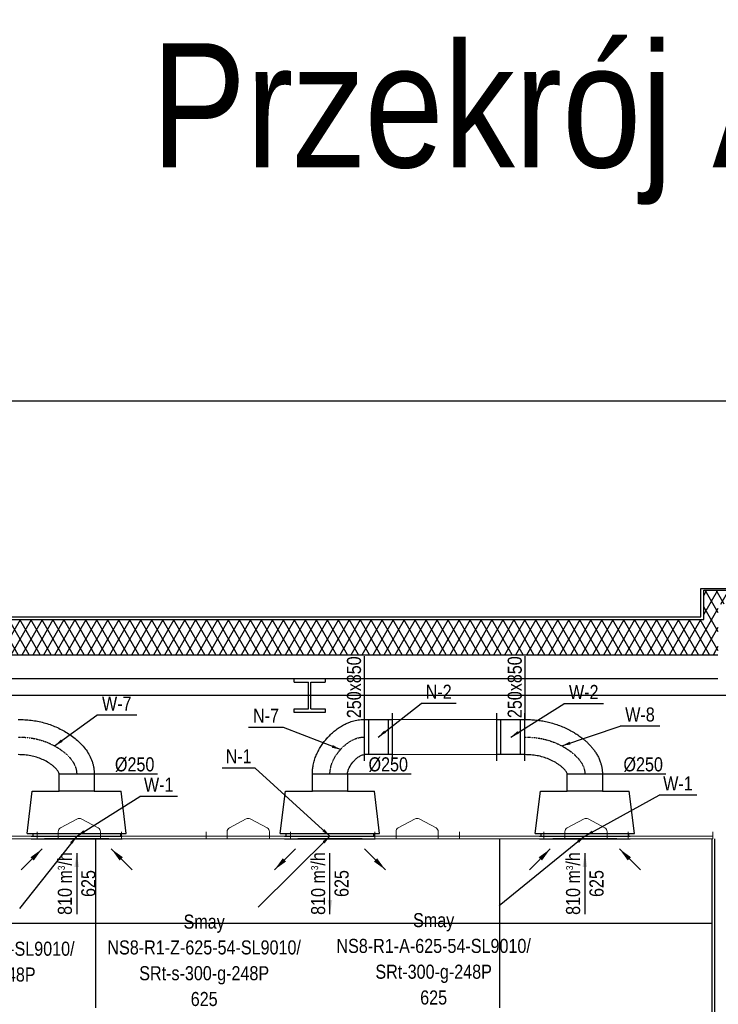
# Model space of a CAD drawing. Header units: millimetres. Extents: x -32221 to 212500, y 31663 to 93766.
# Tile 191 of 256: x 20360 to 25324, y 86766 to 93766. Entities that reach past the tile are written whole.
import ezdxf

# ---------------------------------------------------------------- set-up
doc = ezdxf.new("R2010")
doc.units = ezdxf.units.MM
doc.linetypes.add('DASHDOT', pattern=[1, 0.5, -0.25, 0, -0.25])
for name, color, linetype in [('dwuteowniki', 250, 'Continuous'), ('FLUID-N', 7, 'Continuous'), ('FLUID-N-100-ARRGR', 7, 'Continuous'), ('FLUID-N-100-INF', 7, 'Continuous'), ('FLUID-N-100-NUM', 7, 'Continuous'), ('FLUID-N-SYM', 7, 'Continuous'), ('FLUID-W', 7, 'Continuous'), ('FLUID-W-100-ARRGR', 7, 'Continuous'), ('FLUID-W-100-INF', 7, 'Continuous'), ('FLUID-W-100-NUM', 7, 'Continuous'), ('FLUID-W-SYM', 7, 'Continuous'), ('osie', 250, 'Continuous'), ('plyty scienne', 250, 'Continuous'), ('Sciany', 250, 'Continuous')]:
    doc.layers.add(name, color=color, linetype=linetype)
for name, color, linetype, lineweight in [('kasetony', 42, 'Continuous', 5), ('lampy', 30, 'Continuous', 9), ('urządzenia', 3, 'Continuous', 15)]:
    doc.layers.add(name, color=color, linetype=linetype, lineweight=lineweight)
doc.styles.add('FDBES', font='simplex.shx')
doc.styles.get("Standard").update_dxf_attribs({"font": 'ARIALN.TTF'})
doc.linetypes.add('ZIGZAG', pattern='A,0.0001,-0.2,[131,ltypeshp.shx,S=0.2,R=0,X=-0.2,Y=0],-0.4,[131,ltypeshp.shx,S=0.2,R=180,X=0.2,Y=0],-0.2', length=0.8001)
doc.dimstyles.new('FDBES', dxfattribs={"dimscale": 50, "dimtxt": 4, "dimasz": 2.5, "dimexe": 0.8, "dimexo": 2, "dimgap": 1, "dimtad": 1, "dimdsep": 46, "dimtxsty": 'FDBES', "dimcen": 2.5, "dimclrd": 4, "dimclre": 5, "dimadec": 0, "dimazin": 0, "dimtfac": 1, "dimtmove": 0, "dimatfit": 3, "dimfxl": 1, "dimarcsym": 0})

# ---------------------------------------------------------------- blocks, each defined once
blk = doc.blocks.new('*U4656')
at = {"color": 14, "linetype": 'Continuous', "lineweight": -2}
for p in [(0, 125), (0, -125)]:
    blk.add_line(p, (0, -125), dxfattribs=at)
at = {"color": 20, "linetype": 'ZIGZAG', "lineweight": -2, "ltscale": 50}
for points, knots in [([(-389.5, -426.4), (-389.5, -413.4), (-388.9, -387.4), (-386, -348.1), (-380.9, -308.5), (-373.3, -268.7), (-363.2, -229), (-350.2, -189.2), (-334.4, -149.8), (-321.1, -122.1), (-312.6, -105.9), (-309.1, -99.4), (-302.8, -88.1), (-291.4, -68.7), (-274.7, -42.9), (-255.9, -17.6), (-238, 4), (-221.4, 22.1), (-203.5, 39.5), (-184.2, 56.2), (-163.2, 71.8), (-140.6, 86.3), (-120.2, 97), (-102.8, 104.6), (-87.1, 110.5), (-68.4, 116.3), (-46.4, 121.2), (-23.5, 124.3), (-7.9, 125), (0, 125)], [0, 0, 0, 0, 33.121259, 66.242519, 99.363778, 132.485037, 165.606297, 198.727556, 231.848815, 264.970075, 269.110232, 273.250389, 281.530704, 298.091334, 322.932278, 347.773223, 364.333853, 380.894482, 397.455112, 414.015742, 430.576371, 447.137001, 463.69763, 471.977945, 480.25826, 492.678732, 505.099205, 517.519677, 529.940149, 529.940149, 529.940149, 529.940149]), ([(0, -125), (-3.6, -125), (-10.6, -127.7), (-20, -133.2), (-28.7, -139.8), (-39.5, -149.5), (-51.9, -162.8), (-65.3, -180), (-77.5, -198.1), (-92.3, -223.1), (-108.3, -255.8), (-123, -297), (-132.9, -339.5), (-138.4, -382.8), (-139.5, -411.9), (-139.5, -426.4)], [0, 0, 0, 0, 10.901457, 21.802915, 32.704372, 43.605829, 65.408744, 87.211659, 109.014573, 130.817488, 174.423317, 218.029147, 261.634976, 305.240805, 348.846635, 348.846635, 348.846635, 348.846635])]:
    blk.add_open_spline(points, degree=3, knots=knots, dxfattribs=at)
at = {"layer": 'FLUID-W-SYM', "color": 2, "linetype": 'DASHDOT', "lineweight": -3}
blk.add_open_spline([(-264.5, -426.4), (-264.5, -336.1), (-231.3, -165.4), (-86.3, 0), (0, 0)], degree=3, knots=[0, 0, 0, 0, 270.899604, 529.940149, 529.940149, 529.940149, 529.940149], dxfattribs=at)
blk = doc.blocks.new('*U4657')
at = {"color": 14, "linetype": 'Continuous', "lineweight": -3}
for p, q in [((-125, 0), (-124.6, 0)), ((124.6, 0), (125, 0))]:
    blk.add_line(p, q, dxfattribs=at)
at = {"color": 14, "linetype": 'Continuous', "lineweight": -2}
blk.add_line((264.5, -118), (264.5, -368), dxfattribs=at)
at = {"color": 20, "linetype": 'ZIGZAG', "lineweight": -2, "ltscale": 50}
for points, knots in [([(264.5, -368), (254.9, -368), (245.3, -367.5), (226.5, -365.9), (210.9, -363.9), (183.7, -358.5), (154.4, -350.2), (121.1, -337.2), (89.7, -321.6), (60, -303.7), (32.2, -283.7), (14.8, -269.2), (5.3, -260.8), (3.2, -258.9), (-0.9, -255), (-8.2, -248.2), (-22.4, -234.1), (-41.8, -212.6), (-59.9, -189), (-73.3, -168.8), (-84.3, -150.3), (-95.8, -128), (-105.6, -104.2), (-112.8, -82.2), (-117.9, -62.6), (-121.6, -42.4), (-124, -21.5), (-124.6, -7.2), (-124.6, 0)], [0, 0, 0, 0, 17.891159, 17.891159, 35.782319, 47.709759, 71.564638, 95.419517, 119.274396, 143.129276, 166.984155, 190.839034, 190.839034, 193.820894, 196.802754, 202.766474, 214.693913, 238.548793, 262.403672, 274.331111, 286.258551, 304.14971, 322.04087, 333.96831, 345.895749, 357.823189, 369.750628, 381.678068, 381.678068, 381.678068, 381.678068]), ([(264.5, -118), (256.3, -117.8), (240.1, -115.5), (209.8, -103.4), (182.9, -85), (159.3, -62.8), (143.5, -44.3), (130.5, -23.8), (125.3, -8.2), (125, 0)], [0, 0, 0, 0, 24.492866, 48.985732, 97.971464, 122.46433, 146.957196, 171.450062, 195.942928, 195.942928, 195.942928, 195.942928])]:
    blk.add_open_spline(points, degree=3, knots=knots, dxfattribs=at)
at = {"layer": 'FLUID-N-SYM', "color": 2, "linetype": 'DASHDOT', "lineweight": -3}
blk.add_open_spline([(264.5, -243), (200.6, -243), (77.8, -183), (0, -63.4), (0, 0)], degree=3, knots=[0, 0, 0, 0, 191.620364, 381.678068, 381.678068, 381.678068, 381.678068], dxfattribs=at)
blk = doc.blocks.new('*U4658')
at = {"color": 14, "linetype": 'Continuous', "lineweight": -2}
for p, q in [((0, 125), (0, 119.9)), ((0, 119.9), (0, -119.9)), ((0, -119.9), (0, -125))]:
    blk.add_line(p, q, dxfattribs=at)
at = {"color": 20, "linetype": 'ZIGZAG', "lineweight": -2, "ltscale": 50}
for points, knots in [([(-389.5, -415.7), (-389.4, -400.2), (-388.7, -369.3), (-383.1, -307.7), (-368.6, -232.4), (-338.2, -146.4), (-296, -66.2), (-242.3, 7.1), (-186.3, 59.4), (-134, 92), (-98.6, 107.6), (-69, 116.5), (-38.7, 123.3), (-15.5, 124.4), (0, 125)], [0, 0, 0, 0, 46.440001, 92.880003, 185.760006, 278.640009, 371.520011, 464.400014, 557.280017, 603.720019, 650.16002, 673.380021, 696.600022, 743.040023, 743.040023, 743.040023, 743.040023]), ([(0, -125), (-0.9, -125), (-2.8, -125.1), (-6.2, -125.7), (-11.8, -127.5), (-19.2, -131.2), (-27.7, -136.8), (-38.3, -145.3), (-50.5, -157.3), (-63.9, -173.2), (-76, -190.1), (-90.8, -213.8), (-106.9, -244.9), (-121.9, -284.6), (-132.4, -326.6), (-137.3, -363.3), (-139.3, -393.2), (-139.4, -408.2), (-139.5, -415.7)], [0, 0, 0, 0, 2.814853, 5.629706, 11.259412, 22.518823, 33.778235, 45.037647, 67.55647, 90.075293, 112.594116, 135.11294, 180.150586, 225.188233, 270.22588, 315.263526, 337.782349, 360.301173, 360.301173, 360.301173, 360.301173])]:
    blk.add_open_spline(points, degree=3, knots=knots, dxfattribs=at)
at = {"layer": 'FLUID-W-SYM', "color": 2, "linetype": 'DASHDOT', "lineweight": -3}
blk.add_open_spline([(-264.5, -415.7), (-264.5, -325), (-230.3, -156.1), (-87, 0), (0, 0)], degree=3, knots=[0, 0, 0, 0, 272.14709, 533.153657, 533.153657, 533.153657, 533.153657], dxfattribs=at)
blk = doc.blocks.new('*U4798')
at = {"color": 0, "linetype": 'ByBlock', "lineweight": -2}
for p, q in [((-100, 0, -125), (100, 0, -125)), ((100, 0, 125), (-100, 0, 125))]:
    blk.add_line(p, q, dxfattribs=at)
at = {"color": 14, "linetype": 'Continuous', "lineweight": -2}
for p, q in [((-100, 0, -170), (-100, 0, 170)), ((100, 0, -170), (100, 0, 170))]:
    blk.add_line(p, q, dxfattribs=at)
at = {"color": 5, "linetype": 'Continuous', "lineweight": -3}
for p, q in [((-70, 0, -125), (-70, 0, 125)), ((70, 0, -125), (70, 0, 125))]:
    blk.add_line(p, q, dxfattribs=at)
blk = doc.blocks.new('*U4801')
at = {"color": 0, "linetype": 'ByBlock', "lineweight": -2}
for p, q in [((-100, 0, -125), (100, 0, -125)), ((100, 0, 125), (-100, 0, 125))]:
    blk.add_line(p, q, dxfattribs=at)
at = {"color": 14, "linetype": 'Continuous', "lineweight": -2}
for p, q in [((-100, 0, -170), (-100, 0, 170)), ((100, 0, -170), (100, 0, 170))]:
    blk.add_line(p, q, dxfattribs=at)
at = {"color": 1, "linetype": 'Continuous', "lineweight": -3}
for p, q in [((-70, 0, -125), (-70, 0, 125)), ((70, 0, -125), (70, 0, 125))]:
    blk.add_line(p, q, dxfattribs=at)
blk = doc.blocks.new('*U4641')
at = {"color": 0, "linetype": 'ByBlock', "lineweight": -2}
for p, q in [((-352.5, 0, -20), (-315.7, 0, -320)), ((-352.5, 0, -20), (352.5, 0, -20)), ((-322.5, 0), (-312.5, 0)), ((-315.7, 0, -320), (-125, 0, -320)), ((-312.5, 0), (312.5, 0)), ((-312.5, 0, -20), (-312.5, 0, 0)), ((125, 0, -320), (-125, 0, -320)), ((-125, 0, -320), (-125, 0, -440)), ((125, 0, -440), (-125, 0, -440)), ((125, 0, -320), (315.7, 0, -320)), ((125, 0, -440), (125, 0, -320)), ((312.5, 0), (322.5, 0)), ((312.5, 0, 0), (312.5, 0, -20)), ((352.5, 0, -20), (315.7, 0, -320))]:
    blk.add_line(p, q, dxfattribs=at)
at = {"color": 14, "linetype": 'Continuous', "lineweight": -2}
blk.add_line((-322.5, 0, 20), (322.5, 0, 20), dxfattribs=at)
at = {"color": 5, "linetype": 'Continuous', "lineweight": -3}
for p, q in [((228, 0, 20), (-228, 0, 20)), ((-228, 0, 20), (228, 0, 20))]:
    blk.add_line(p, q, dxfattribs=at)
blk = doc.blocks.new('*U4645')
at = {"color": 0, "linetype": 'ByBlock', "lineweight": -2}
for p, q in [((-352.5, 0, -20), (-315.7, 0, -320)), ((-352.5, 0, -20), (352.5, 0, -20)), ((-322.5, 0), (-312.5, 0)), ((-315.7, 0, -320), (-125, 0, -320)), ((-312.5, 0), (312.5, 0)), ((-312.5, 0, -20), (-312.5, 0, 0)), ((125, 0, -320), (-125, 0, -320)), ((-125, 0, -320), (-125, 0, -440)), ((125, 0, -440), (-125, 0, -440)), ((125, 0, -320), (315.7, 0, -320)), ((125, 0, -440), (125, 0, -320)), ((312.5, 0), (322.5, 0)), ((312.5, 0, 0), (312.5, 0, -20)), ((352.5, 0, -20), (315.7, 0, -320))]:
    blk.add_line(p, q, dxfattribs=at)
at = {"color": 14, "linetype": 'Continuous', "lineweight": -2}
blk.add_line((-322.5, 0, 20), (322.5, 0, 20), dxfattribs=at)
at = {"color": 1, "linetype": 'Continuous', "lineweight": -3}
for p, q in [((228, 0, 20), (-228, 0, 20)), ((-228, 0, 20), (228, 0, 20))]:
    blk.add_line(p, q, dxfattribs=at)
blk = doc.blocks.new('*U4646')
at = {"color": 0, "linetype": 'ByBlock', "lineweight": -2}
for p, q in [((-352.5, 0, -20), (-315.7, 0, -320)), ((-352.5, 0, -20), (352.5, 0, -20)), ((-322.5, 0), (-312.5, 0)), ((-315.7, 0, -320), (-125, 0, -320)), ((-312.5, 0), (312.5, 0)), ((-312.5, 0, -20), (-312.5, 0, 0)), ((125, 0, -320), (-125, 0, -320)), ((-125, 0, -440), (-125, 0, -440)), ((-125, 0, -320), (-125, 0, -440)), ((125, 0, -440), (-125, 0, -440)), ((125, 0, -320), (315.7, 0, -320)), ((125, 0, -440), (125, 0, -320)), ((312.5, 0), (322.5, 0)), ((312.5, 0, 0), (312.5, 0, -20)), ((352.5, 0, -20), (315.7, 0, -320))]:
    blk.add_line(p, q, dxfattribs=at)
at = {"color": 14, "linetype": 'Continuous', "lineweight": -2}
blk.add_line((-322.5, 0, 20), (322.5, 0, 20), dxfattribs=at)
at = {"color": 1, "linetype": 'Continuous', "lineweight": -3}
for p, q in [((228, 0, 20), (-228, 0, 20)), ((-228, 0, 20), (228, 0, 20))]:
    blk.add_line(p, q, dxfattribs=at)
blk = doc.blocks.new('*U4670')
at = {"color": 0, "insert": (0, -216.8), "char_height": 100, "attachment_point": 5, "rotation": 90}
blk.add_mtext('810 m{\\A2;\\H0.5x;3}/h\\P625', dxfattribs=at)
at = {"color": 0}
blk.add_leader([(0, -433.6), (0, 0)], dimstyle='FDBES', override={"dimscale": 40, "dimclrd": 0}, dxfattribs=at)
blk = doc.blocks.new('*U4671')
at = {"color": 0}
blk.add_leader([(148.5, -148.5), (0, 0)], dimstyle='FDBES', override={"dimscale": 40, "dimclrd": 0}, dxfattribs=at)
blk = doc.blocks.new('*U4672')
at = {"color": 0}
blk.add_leader([(-148.5, -148.5), (0, 0)], dimstyle='FDBES', override={"dimscale": 40, "dimclrd": 0}, dxfattribs=at)
blk = doc.blocks.new('*U4682')
at = {"color": 0, "insert": (0, -216.8), "char_height": 100, "attachment_point": 5, "rotation": 90}
blk.add_mtext('810 m{\\A2;\\H0.5x;3}/h\\P625', dxfattribs=at)
at = {"color": 0}
blk.add_leader([(0, 0), (0, -433.6)], dimstyle='FDBES', override={"dimscale": 40, "dimclrd": 0}, dxfattribs=at)
blk = doc.blocks.new('*U4683')
at = {"color": 0}
blk.add_leader([(0, 0), (148.5, -148.5)], dimstyle='FDBES', override={"dimscale": 40, "dimclrd": 0}, dxfattribs=at)
blk = doc.blocks.new('*U4684')
at = {"color": 0}
blk.add_leader([(0, 0), (-148.5, -148.5)], dimstyle='FDBES', override={"dimscale": 40, "dimclrd": 0}, dxfattribs=at)
blk = doc.blocks.new('*U4685')
at = {"color": 0, "insert": (0, -216.8), "char_height": 100, "attachment_point": 5, "rotation": 90}
blk.add_mtext('810 m{\\A2;\\H0.5x;3}/h\\P625', dxfattribs=at)
at = {"color": 0}
blk.add_leader([(0, 0), (0, -433.6)], dimstyle='FDBES', override={"dimscale": 40, "dimclrd": 0}, dxfattribs=at)
blk = doc.blocks.new('*U4686')
at = {"color": 0}
blk.add_leader([(0, 0), (148.5, -148.5)], dimstyle='FDBES', override={"dimscale": 40, "dimclrd": 0}, dxfattribs=at)
blk = doc.blocks.new('*U4687')
at = {"color": 0}
blk.add_leader([(0, 0), (-148.5, -148.5)], dimstyle='FDBES', override={"dimscale": 40, "dimclrd": 0}, dxfattribs=at)
blk = doc.blocks.new('*U4831')
at = {"color": 6}
blk.add_line((794.9, 291.5), (527.8, 291.5), dxfattribs=at)
at = {"color": 0, "insert": (661.4, 291.5), "char_height": 100, "attachment_point": 5}
blk.add_mtext('W-1\\P ', dxfattribs=at)
blk.add_leader([(0, 0), (527.8, 291.5)], dimstyle='FDBES', override={"dimscale": 25, "dimclrd": 256, "dimclre": 256})
blk = doc.blocks.new('*U4832')
at = {"color": 6}
blk.add_line((533.1, 341), (250, 341), dxfattribs=at)
at = {"color": 0, "insert": (391.5, 341), "char_height": 100, "attachment_point": 5}
blk.add_mtext('W-8\\P ', dxfattribs=at)
blk.add_leader([(-164, 201.9), (250, 341)], dimstyle='FDBES', override={"dimscale": 25, "dimclrd": 256, "dimclre": 256})
blk = doc.blocks.new('*U4833')
at = {"color": 6}
blk.add_line((659.4, 237.1), (377.2, 237.1), dxfattribs=at)
at = {"color": 0, "insert": (518.3, 237.1), "char_height": 100, "attachment_point": 5}
blk.add_mtext('W-2\\P ', dxfattribs=at)
blk.add_leader([(0, 0), (377.2, 237.1)], dimstyle='FDBES', override={"dimscale": 25, "dimclrd": 256, "dimclre": 256})
blk = doc.blocks.new('*U4834')
at = {"color": 6}
blk.add_line((-531.3, 484.6), (-766.2, 484.6), dxfattribs=at)
at = {"color": 0, "insert": (-648.7, 484.6), "char_height": 100, "attachment_point": 5}
blk.add_mtext('N-1\\P ', dxfattribs=at)
blk.add_leader([(0, 0), (-531.3, 484.6)], dimstyle='FDBES', override={"dimscale": 25, "dimclrd": 256, "dimclre": 256})
blk = doc.blocks.new('*U4835')
at = {"color": 6}
blk.add_line((-571.9, 68.7), (-822.4, 68.7), dxfattribs=at)
at = {"color": 0, "insert": (-697.2, 68.7), "char_height": 100, "attachment_point": 5}
blk.add_mtext('N-7\\P ', dxfattribs=at)
blk.add_leader([(-167.8, -88.8), (-571.9, 68.7)], dimstyle='FDBES', override={"dimscale": 25, "dimclrd": 256, "dimclre": 256})
blk = doc.blocks.new('*U4836')
at = {"color": 6}
blk.add_line((554.7, 239), (304.8, 239), dxfattribs=at)
at = {"color": 0, "insert": (429.7, 239), "char_height": 100, "attachment_point": 5}
blk.add_mtext('N-2\\P ', dxfattribs=at)
blk.add_leader([(0, 0), (304.8, 239)], dimstyle='FDBES', override={"dimscale": 25, "dimclrd": 256, "dimclre": 256})
blk = doc.blocks.new('*U4847')
at = {"color": 6}
blk.add_line((426.1, 419.4), (143.3, 419.4), dxfattribs=at)
at = {"color": 0, "insert": (284.7, 419.4), "char_height": 100, "attachment_point": 5}
blk.add_mtext('W-7\\P ', dxfattribs=at)
blk.add_leader([(-156.9, 201.7), (143.3, 419.4)], dimstyle='FDBES', override={"dimscale": 25, "dimclrd": 256, "dimclre": 256})
blk = doc.blocks.new('*U4848')
at = {"color": 6}
blk.add_line((716.4, 282.8), (449.3, 282.8), dxfattribs=at)
at = {"color": 0, "insert": (582.8, 282.8), "char_height": 100, "attachment_point": 5}
blk.add_mtext('W-1\\P ', dxfattribs=at)
blk.add_leader([(0, 0), (449.3, 282.8)], dimstyle='FDBES', override={"dimscale": 25, "dimclrd": 256, "dimclre": 256})
blk = doc.blocks.new('*U4852')
at = {"color": 0, "insert": (-705.8, -892.5), "char_height": 100, "width": 1600, "attachment_point": 5, "line_spacing_factor": 1.1}
blk.add_mtext('Smay\\PNS8-R1-A-625-54-SL9010/ SRt-300-g-248P\\P625', dxfattribs=at)
at = {"color": 0}
blk.add_leader([(0, 0), (-406.6, -514.2)], dimstyle='FDBES', override={"dimscale": 25, "dimclrd": 0, "dimclre": 0}, dxfattribs=at)
blk = doc.blocks.new('*U4853')
at = {"color": 0, "insert": (-893.5, -883.2), "char_height": 100, "width": 1600, "attachment_point": 5, "line_spacing_factor": 1.1}
blk.add_mtext('Smay\\PNS8-R1-Z-625-54-SL9010/ SRt-s-300-g-248P\\P625', dxfattribs=at)
at = {"color": 0}
blk.add_leader([(0, 0), (-510.8, -504.8)], dimstyle='FDBES', override={"dimscale": 25, "dimclrd": 0, "dimclre": 0}, dxfattribs=at)
blk = doc.blocks.new('*U4854')
at = {"color": 0, "insert": (-1074.5, -872.5), "char_height": 100, "width": 1600, "attachment_point": 5, "line_spacing_factor": 1.1}
blk.add_mtext('Smay\\PNS8-R1-A-625-54-SL9010/ SRt-300-g-248P\\P625', dxfattribs=at)
at = {"color": 0}
blk.add_leader([(0, 0), (-608.6, -494.2)], dimstyle='FDBES', override={"dimscale": 25, "dimclrd": 0, "dimclre": 0}, dxfattribs=at)

msp = doc.modelspace()

# ---------------------------------------------------------------- hatches: boundary and pattern name
at = {"layer": 'Sciany', "transparency": 33554687}
h = msp.add_hatch(dxfattribs=at)
h.set_pattern_fill('DIAMONDS', color=256, scale=21.27, style=0)
h.set_pattern_definition([(60, (-132983.55, 38646.14), (-58.484644, 33.766125), []), (120, (-132983.55, 38646.14), (-58.484644, -33.766125), [])])
h.paths.add_polyline_path([(25528.509, 89251.64), (39428.888, 89251.64), (39428.888, 89601.64), (39633.277, 89601.64), (39633.277, 88961.64), (39735.391, 88961.64), (39735.391, 89701.64), (39428.962, 89701.64), (39328.962, 89701.64), (39328.962, 89501.64), (25628.509, 89501.64), (25628.509, 89711.64), (25528.509, 89711.64), (25221.162, 89711.64), (25221.162, 89501.64), (11520.635, 89501.64), (11520.635, 89701.64), (11420.635, 89701.64), (11114.206, 89701.64), (11114.206, 80438.64), (11216.321, 80438.64), (11216.321, 89601.64), (11420.71, 89601.64), (11420.71, 89251.64), (25324.12, 89251.64), (25324.12, 89611.64), (25528.435, 89611.64)])

# ---------------------------------------------------------------- linework, layer by layer
at = {"layer": 'dwuteowniki'}
for p, q in [((22311.056, 89081.64), (22531.056, 89081.64)), ((22311.056, 89055.64), (22311.056, 89081.64)), ((22311.056, 89055.64), (22413.056, 89055.64)), ((22413.056, 88867.64), (22413.056, 89055.64)), ((22429.056, 89055.64), (22531.056, 89055.64)), ((22429.056, 88867.64), (22429.056, 89055.64)), ((22531.056, 89081.64), (22531.056, 89055.64)), ((22311.056, 88841.64), (22311.056, 88867.64)), ((22311.056, 88867.64), (22413.056, 88867.64)), ((22531.056, 88841.64), (22311.056, 88841.64)), ((22429.056, 88867.64), (22531.056, 88867.64)), ((22531.056, 88867.64), (22531.056, 88841.64))]:
    msp.add_line(p, q, dxfattribs=at)
at = {"layer": 'FLUID-N'}
for p, q in [((22807.643, 89241.777, 38410.406), (22807.643, 88790.696, 38410.406)), ((23949.698, 89242.221, 38410.406), (23949.698, 88791.14, 38410.406)), ((21338.937, 88401.64, 38301.933), (20887.857, 88401.64, 38301.933)), ((23140.765, 88401.64, 38387.136), (22689.685, 88401.64, 38387.136)), ((24952.18, 88401.64, 38413.49), (24501.099, 88401.64, 38413.49))]:
    msp.add_line(p, q, dxfattribs=at)
at = {"layer": 'kasetony'}
for p, q in [((20484.218, 87941.64), (20484.218, 87991.64)), ((21084.218, 87941.64), (21084.218, 87991.64)), ((21684.218, 87941.64), (21684.218, 87991.64)), ((22284.218, 87941.64), (22284.218, 87991.64)), ((22884.218, 87941.64), (22884.218, 87991.64)), ((23484.218, 87941.64), (23484.218, 87991.64)), ((24084.218, 87941.64), (24084.218, 87991.64)), ((24684.218, 87941.64), (24684.218, 87991.64)), ((25284.218, 87941.64), (25284.218, 87991.64)), ((20484.218, 87961.64), (19884.218, 87961.64)), ((19884.218, 87941.64), (20484.218, 87941.64)), ((21084.218, 87961.64), (20484.218, 87961.64)), ((20484.218, 87961.64), (20484.218, 87941.64)), ((20484.218, 87941.64), (21084.218, 87941.64)), ((21684.218, 87961.64), (21084.218, 87961.64)), ((21084.218, 87961.64), (21084.218, 87941.64)), ((21084.218, 87941.64), (21684.218, 87941.64)), ((22284.218, 87961.64), (21684.218, 87961.64)), ((21684.218, 87961.64), (21684.218, 87941.64)), ((21684.218, 87941.64), (22284.218, 87941.64)), ((22884.218, 87961.64), (22284.218, 87961.64)), ((22284.218, 87961.64), (22284.218, 87941.64)), ((22284.218, 87941.64), (22884.218, 87941.64)), ((23484.218, 87961.64), (22884.218, 87961.64)), ((22884.218, 87961.64), (22884.218, 87941.64)), ((22884.218, 87941.64), (23484.218, 87941.64)), ((24084.218, 87961.64), (23484.218, 87961.64)), ((23484.218, 87961.64), (23484.218, 87941.64)), ((23484.218, 87941.64), (24084.218, 87941.64)), ((24684.218, 87961.64), (24084.218, 87961.64)), ((24084.218, 87961.64), (24084.218, 87941.64)), ((24084.218, 87941.64), (24684.218, 87941.64)), ((25284.218, 87961.64), (24684.218, 87961.64)), ((24684.218, 87961.64), (24684.218, 87941.64)), ((24684.218, 87941.64), (25284.218, 87941.64))]:
    msp.add_line(p, q, dxfattribs=at)
at = {"layer": 'lampy'}
for p, q in [((20650.1, 88020.111), (20770.1, 88084.111)), ((20918.336, 88020.111), (20798.336, 88084.111)), ((21850.1, 88020.111), (21970.1, 88084.111)), ((22118.336, 88020.111), (21998.336, 88084.111)), ((23050.1, 88020.111), (23170.1, 88084.111)), ((23318.336, 88020.111), (23198.336, 88084.111)), ((24250.1, 88020.111), (24370.1, 88084.111)), ((24518.336, 88020.111), (24398.336, 88084.111)), ((20634.218, 87961.64), (20634.218, 87993.64)), ((20934.218, 87961.64), (20934.218, 87993.64)), ((21834.218, 87961.64), (21834.218, 87993.64)), ((22134.218, 87961.64), (22134.218, 87993.64)), ((23034.218, 87961.64), (23034.218, 87993.64)), ((23334.218, 87961.64), (23334.218, 87993.64)), ((24234.218, 87961.64), (24234.218, 87993.64)), ((24534.218, 87961.64), (24534.218, 87993.64)), ((20634.218, 87941.64), (20634.218, 87961.64)), ((20634.218, 87961.64), (20934.218, 87961.64)), ((20634.218, 87941.64), (20934.218, 87941.64)), ((20934.218, 87941.64), (20934.218, 87961.64)), ((21834.218, 87941.64), (21834.218, 87961.64)), ((21834.218, 87961.64), (22134.218, 87961.64)), ((21834.218, 87941.64), (22134.218, 87941.64)), ((22134.218, 87941.64), (22134.218, 87961.64)), ((23034.218, 87941.64), (23034.218, 87961.64)), ((23034.218, 87961.64), (23334.218, 87961.64)), ((23034.218, 87941.64), (23334.218, 87941.64)), ((23334.218, 87941.64), (23334.218, 87961.64)), ((24234.218, 87941.64), (24234.218, 87961.64)), ((24234.218, 87961.64), (24534.218, 87961.64)), ((24234.218, 87941.64), (24534.218, 87941.64)), ((24534.218, 87941.64), (24534.218, 87961.64))]:
    msp.add_line(p, q, dxfattribs=at)
for centre, start, end in [((20784.218, 88057.64), 61.9275131, 118.0724869), ((21984.218, 88057.64), 61.9275131, 118.0724869), ((23184.218, 88057.64), 61.9275131, 118.0724869), ((24384.218, 88057.64), 61.9275131, 118.0724869), ((20664.218, 87993.64), 118.0724869, 180), ((20904.218, 87993.64), 0, 61.9275131), ((21864.218, 87993.64), 118.0724869, 180), ((22104.218, 87993.64), 0, 61.9275131), ((23064.218, 87993.64), 118.0724869, 180), ((23304.218, 87993.64), 0, 61.9275131), ((24264.218, 87993.64), 118.0724869, 180), ((24504.218, 87993.64), 0, 61.9275131)]:
    msp.add_arc(centre, 30, start, end, dxfattribs=at)
at = {"layer": 'osie'}
for p, q in [((41158.674, 91053.283), (9702.79, 91053.283)), ((41158.674, 88961.64), (9702.79, 88961.64))]:
    msp.add_line(p, q, dxfattribs=at)
at = {"layer": 'plyty scienne'}
for p, q in [((20902, 87341.64), (20902, 87941.64)), ((23772.042, 87341.64), (23772.042, 87941.64)), ((25281.449, 87341.64), (12042.427, 87341.64)), ((20902, 86741.64), (20902, 87341.64)), ((23772.042, 86741.64), (23772.042, 87341.64))]:
    msp.add_line(p, q, dxfattribs=at)
at = {"layer": 'Sciany'}
for p, q in [((25201.162, 89521.64), (25201.162, 89721.64)), ((25201.162, 89721.64), (25648.509, 89721.64)), ((25221.162, 89501.64), (25221.162, 89711.64)), ((25221.162, 89711.64), (25528.509, 89711.64)), ((11520.635, 89501.64), (25221.162, 89501.64)), ((11540.635, 89521.64), (25201.162, 89521.64)), ((11420.635, 89251.64), (25321.162, 89251.64)), ((11420.635, 89081.64), (25321.088, 89081.64)), ((25281.449, 84341.64), (25281.449, 87941.64)), ((25298.488, 84341.64), (25298.488, 87941.64))]:
    msp.add_line(p, q, dxfattribs=at)
at = {"layer": 'urządzenia', "elevation": 38410.406}
msp.add_lwpolyline([(23007.643, 88791.14), (23749.698, 88791.14), (23749.698, 88541.14), (23007.643, 88541.14)], close=True, dxfattribs=at)

# ---------------------------------------------------------------- block references
at = {"layer": 'FLUID-N', "color": 5, "linetype": 'Continuous', "extrusion": (-6.12323e-17, -1, 4.28626e-16), "rotation": 360}
msp.add_blockref('*U4798', (22907.643, 38410.406, -88666.14), dxfattribs=at)
at = {"layer": 'FLUID-N', "color": 5, "linetype": 'Continuous', "rotation": 270}
msp.add_blockref('*U4657', (22807.643, 88666.14, 38410.406), dxfattribs=at)
at = {"layer": 'FLUID-N', "color": 5, "linetype": 'Continuous', "extrusion": (-1.83697e-16, -1, 1.83697e-16), "rotation": 360}
msp.add_blockref('*U4641', (22564.685, 38387.136, -87961.64), dxfattribs=at)
at = {"layer": 'FLUID-N-100-ARRGR', "rotation": 360}
for name, p in [('*U4672', (22318.974, 87870.929, 38387.136)), ('*U4670', (22564.685, 87841.64, 38387.136)), ('*U4671', (22810.396, 87870.929, 38387.136))]:
    msp.add_blockref(name, p, dxfattribs=at)
at = {"layer": 'FLUID-N-100-INF', "linetype": 'ByBlock'}
msp.add_blockref('*U4853', (22564.685, 87961.64, 38387.136), dxfattribs=at)
at = {"layer": 'FLUID-N-100-NUM', "linetype": 'ByBlock'}
for name, p in [('*U4836', (22907.643, 88666.14, 38410.406)), ('*U4835', (22807.643, 88666.14, 38410.406)), ('*U4834', (22564.685, 87961.64, 38387.136))]:
    msp.add_blockref(name, p, dxfattribs=at)
at = {"layer": 'FLUID-W', "color": 1, "linetype": 'Continuous', "extrusion": (4.28626e-16, 1, -4.28626e-16), "rotation": 360}
msp.add_blockref('*U4801', (-23849.698, 38410.406, 88666.14), dxfattribs=at)
at = {"layer": 'FLUID-W', "color": 1, "linetype": 'Continuous', "rotation": 270}
for name, p in [('*U4658', (20765.395, 88401.64, 38301.933)), ('*U4656', (24376.099, 88401.64, 38413.49))]:
    msp.add_blockref(name, p, dxfattribs=at)
at = {"layer": 'FLUID-W', "color": 1, "linetype": 'Continuous', "extrusion": (-1.83697e-16, -1, 1.83697e-16), "rotation": 360}
for name, p in [('*U4645', (20765.395, 38301.933, -87961.64)), ('*U4646', (24376.099, 38413.49, -87961.64))]:
    msp.add_blockref(name, p, dxfattribs=at)
at = {"layer": 'FLUID-W-100-ARRGR', "rotation": 360}
for name, p in [('*U4684', (20519.685, 87870.929, 38301.933)), ('*U4682', (20765.395, 87841.64, 38301.933)), ('*U4683', (21011.106, 87870.929, 38301.933)), ('*U4687', (24130.389, 87870.929, 38413.49)), ('*U4685', (24376.099, 87841.64, 38413.49)), ('*U4686', (24621.81, 87870.929, 38413.49))]:
    msp.add_blockref(name, p, dxfattribs=at)
at = {"layer": 'FLUID-W-100-INF', "linetype": 'ByBlock'}
for name, p in [('*U4852', (20765.395, 87961.64, 38301.933)), ('*U4854', (24376.099, 87961.64, 38413.49))]:
    msp.add_blockref(name, p, dxfattribs=at)
at = {"layer": 'FLUID-W-100-NUM', "linetype": 'ByBlock'}
for name, p in [('*U4833', (23849.698, 88666.14, 38410.406)), ('*U4847', (20765.395, 88401.64, 38301.933)), ('*U4832', (24376.099, 88401.64, 38413.49)), ('*U4848', (20765.395, 87961.64, 38301.933)), ('*U4831', (24376.099, 87961.64, 38413.49))]:
    msp.add_blockref(name, p, dxfattribs=at)

# ---------------------------------------------------------------- texts
at = {"layer": 'FLUID-N', "char_height": 100, "width": 565.80197, "attachment_point": 1}
for s, insert, rotation in [('250x850', (23827.542, 88800.929, 31082.906), 90), ('250x850', (22685.487, 88800.485, 31082.906), 90), ('%%C250', (21037.072, 88522.265, 30974.433), 359.9999356), ('%%C250', (22838.899, 88522.265, 31059.636), 359.9999356), ('%%C250', (24650.314, 88522.265, 31085.99), 359.9999356)]:
    msp.add_mtext(s, dxfattribs=dict(at, insert=insert, rotation=rotation))
at = {"layer": 'osie'}
msp.add_text('Przekrój A-A', height=882.23408, dxfattribs=at).set_placement((21295.202, 92716.507))

doc.saveas('drawing.dxf')
